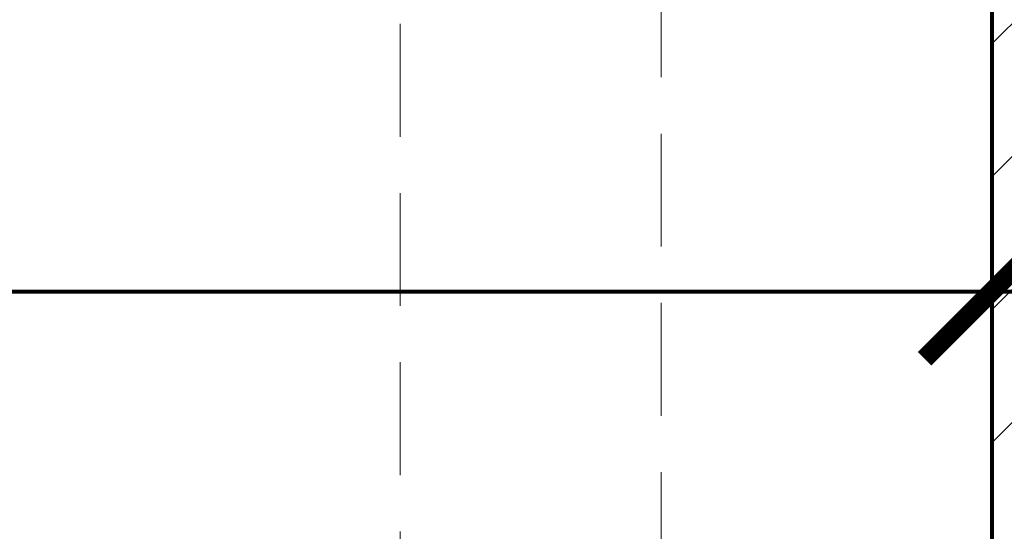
# Model space of a CAD drawing. Header units: metres. Extents: x 7408630 to 15602436, y 5561464 to 13303678.
# Tile 48 of 123: x 7413999 to 7414082, y 5563811 to 5563854. Entities that reach past the tile are written whole.
import ezdxf
from ezdxf.enums import TextEntityAlignment as Align

# ---------------------------------------------------------------- set-up
doc = ezdxf.new("R2010")
doc.units = ezdxf.units.M
doc.header["$MEASUREMENT"] = 0
doc.linetypes.add('CARKOVANA', pattern=[7.5, 5, -2.5])
doc.linetypes.add('HIDDEN2', pattern=[4.7625, 3.175, -1.5875])
for name, color, linetype, lineweight in [('!! 0_Opis_pom', 9, 'Continuous', 13), ('!! 1_hatch projektowane ściany', 4, 'Continuous', 5), ('!! 1_OPIS POM NOWE', 140, 'Continuous', 5), ('!! 1_PROJ Sciany', 2, 'Continuous', 40), ('Granica', 112, 'Continuous', 80)]:
    doc.layers.add(name, color=color, linetype=linetype, lineweight=lineweight)
doc.layers.add('!! 1_Wyburzenia', color=252, linetype='CARKOVANA', lineweight=13, true_color=0x696969)
doc.styles.add('ARIAL', font='tahoma.ttf')
doc.styles.add('SIMPLEX', font='simplex.shx', dxfattribs={"width": 0.77})
doc.dimstyles.new('OL PB 200', dxfattribs={"dimscale": 4, "dimtxt": 5, "dimasz": 0.2, "dimexe": 10, "dimexo": 10, "dimgap": 1, "dimtad": 1, "dimdec": 1, "dimrnd": 0.5, "dimzin": 9, "dimdsep": 46, "dimtxsty": 'SIMPLEX', "dimblk": 'thick_MSz', "dimcen": 0.1, "dimdle": 8, "dimse1": 1, "dimse2": 1, "dimclrd": 256, "dimclre": 256, "dimclrt": 3, "dimadec": 1, "dimazin": 2, "dimtfac": 1, "dimtdec": 1, "dimtix": 1, "dimtofl": 0, "dimtmove": 2, "dimatfit": 3, "dimldrblk": 'thick_MSz', "dimfxl": 10, "dimfxlon": 1, "dimtolj": 1, "dimlwd": -1, "dimlwe": -1, "dimarcsym": 0})

# ---------------------------------------------------------------- blocks, each defined once
blk = doc.blocks.new('thick_MSz')
for p, q in [((0, 15), (0, -15)), ((-10, 0), (10, 0))]:
    blk.add_line(p, q)
at = {"const_width": 2, "elevation": 2}
blk.add_lwpolyline([(-7.07, -7.07), (7.07, 7.07)], dxfattribs=at)
blk = doc.blocks.new('*D441')
at = {"transparency": 16777216}
blk.add_line((74545.846, -197804.085), (74754.493, -197804.085), dxfattribs=at)
at = {"layer": 'DEFPOINTS', "color": 0, "transparency": 16777216}
for p in [(74545.046, -197700.762), (74755.293, -197700.762), (74755.293, -197804.085)]:
    blk.add_point(p, dxfattribs=at)
at = {"transparency": 16777216, "xscale": 0.8, "yscale": 0.8, "zscale": 0.8, "rotation": 180}
blk.add_blockref('thick_MSz', (74545.046, -197804.085), dxfattribs=at)
at = {"transparency": 16777216, "xscale": 0.8, "yscale": 0.8, "zscale": 0.8}
blk.add_blockref('thick_MSz', (74755.293, -197804.085), dxfattribs=at)
at = {"color": 3, "transparency": 16777216, "insert": (74650.17, -197790.085), "char_height": 20, "attachment_point": 5, "style": 'SIMPLEX'}
blk.add_mtext('\\A1;210', dxfattribs=at)
blk = doc.blocks.new('A$C9c944097')
at = {"layer": '!! 1_hatch projektowane ściany'}
h = blk.add_hatch(dxfattribs=at)
h.set_pattern_fill('ANSI31', color=256, scale=2.5)
h.set_pattern_definition([(45, (-71376.923, 194378.116), (-5.61266008, 5.61266008), [])])
h.paths.add_polyline_path([(3642.5, -3231.97213), (3390.36947, -3231.97213), (3390.36947, -3166.47221), (3378.36947, -3166.47221), (3378.36947, -3531.47205), (3390.36947, -3531.47205), (3390.36947, -3465.97213), (3642.5, -3465.97213), (3642.5, -3453.97213), (3398.36947, -3453.97213), (3398.36947, -3243.97213), (3642.5, -3243.97213)])
blk.add_lwpolyline([(3642.5, -3231.97213), (3390.36947, -3231.97213), (3390.36947, -3166.47221), (3378.36947, -3166.47221), (3378.36947, -3531.47205), (3390.36947, -3531.47205), (3390.36947, -3465.97213), (3642.5, -3465.97213), (3642.5, -3453.97213), (3398.36947, -3453.97213), (3398.36947, -3243.97213), (3642.5, -3243.97213)], close=True, dxfattribs=at)
at = {"layer": '!! 1_PROJ Sciany'}
blk.add_lwpolyline([(3642.5, -3465.97213), (3378.36947, -3465.97213), (3378.36947, -3231.97213), (3642.5, -3231.97213)], dxfattribs=at)
at = {"layer": '!! 1_Wyburzenia', "linetype": 'HIDDEN2', "ltscale": 3}
blk.add_line((3350.5, -3636.47213), (3350.5, -3160.47213), dxfattribs=at)
blk.add_lwpolyline([(3328.5, -3160.47213), (3328.5, -3668.47213)], dxfattribs=at)
blk.add_lwpolyline([(3102.5, -3636.47213), (3102.5, -3354.97213), (3378.36947, -3354.97213), (3378.36947, -3530.72213), (3390.36947, -3530.72213), (3390.36947, -3465.97213), (3637.89154, -3465.97213), (3637.89154, -3636.47213)], close=True)
at = {"layer": '!! 0_Opis_pom', "ltscale": 0.7, "style": 'ARIAL'}
for tag, p in [('B2,14', (2497.12282, -23.97252)), ('B2,12', (1965.56932, -35.77631)), ('B2,11', (1692.08817, -60.77765)), ('B2,16', (3818.15438, -63.71828)), ('B2,19.1', (5324.74708, -87.92078)), ('B2,17', (4129.82322, -93.25972)), ('B2,15', (3189.46558, -109.69496)), ('B2,10', (1351.71035, -111.25665)), ('B2,13', (2272.99389, -121.89624)), ('A2,5', (1075.52681, -127.78965)), ('B2,18', (4545.51277, -234.12017)), ('B2,19', (5775.76711, -239.42159)), ('A2,4', (318.83322, -329.3265)), ('A2.1', (994.53557, -353.44633)), ('B2.7', (3171.3557, -458.01164)), ('B2.2', (3599.26223, -690.3637)), ('A2.2', (994.53557, -692.67095)), ('B2,21', (4593.23787, -912.69388)), ('B2,9', (1798.58924, -939.09545)), ('A2.3', (455.44717, -940.66614)), ('B2,4', (3116.67143, -940.65712)), ('B2,3', (3297.35823, -941.16418)), ('B2,8', (2517.28573, -960.07338)), ('B2,20', (5834.09772, -965.70749)), ('B2.1', (3927.81794, -970.24709)), ('B2,5', (3309.56672, -1129.12418)), ('B2,6', (3122.36837, -1171.43557)), ('C2,2', (3435.86614, -1487.77973)), ('C2,1', (3957.73656, -2408.10352)), ('C2,3', (3457.72791, -2555.15039)), ('D1,1', (2554.19917, -3205.91504)), ('C2,4', (3866.78124, -3285.77383)), ('D1,4', (1780.27581, -3366.18103)), ('D1,6', (1380.86316, -3373.10994)), ('D1,3', (2098.36626, -3546.18257)), ('C2,5', (3178.15957, -3610.67242)), ('D1,5', (1914.6928, -3621.18339)), ('D1,2', (2201.15492, -3794.18451)), ('D1,7', (477.95048, -4408.76849)), ('D1,8', (338.43039, -4834.32895))]:
    blk.add_attdef(tag, text='', height=11.968, dxfattribs=at).set_placement(p, align=Align.MIDDLE_CENTER)
at = {"layer": '!! 1_OPIS POM NOWE', "style": 'ARIAL'}
for tag, p in [('C2.5B', (3593.7377, -3168.5911)), ('C2,5C', (3526.78796, -3281.02046)), ('C2.4', (3997.15534, -3347.99835)), ('E2,2', (2945.33506, -3413.31629)), ('C2,5A', (3566.4961, -3615.37865)), ('E2.9', (3984.52714, -3783.77287)), ('E2.7', (4645.53364, -3784.14655)), ('D1,2', (2903.25587, -3794.18451)), ('E2.2', (3405.83089, -4049.74196)), ('E2.8', (4380.36687, -4058.97571)), ('E2.6', (5154.87983, -4066.29138)), ('E2.1', (4427.07303, -4318.94156)), ('E2,3', (3401.59976, -4465.83792)), ('E2.4', (3758.95342, -4705.0924)), ('E2.5', (5238.11734, -4786.79525))]:
    blk.add_attdef(tag, text='', height=11.968, dxfattribs=at).set_placement(p, align=Align.MIDDLE_CENTER)
dim = blk.add_linear_dim(base=(3378.36947, -3425.96864), p1=(3168.12316, -3322.64623), p2=(3378.36947, -3322.64623), dimstyle='OL PB 200')
dim.commit()
dim.dimension.update_dxf_attribs({"geometry": '*D441', "text_midpoint": (3273.24631, -3411.96864), "insert": (-71376.92327, 194378.11618)})

msp = doc.modelspace()

# ---------------------------------------------------------------- block references
at = {"layer": 'Granica'}
msp.add_blockref('A$C9c944097', (7410702.59401, 5567256.9858), dxfattribs=at)

doc.saveas('drawing.dxf')
